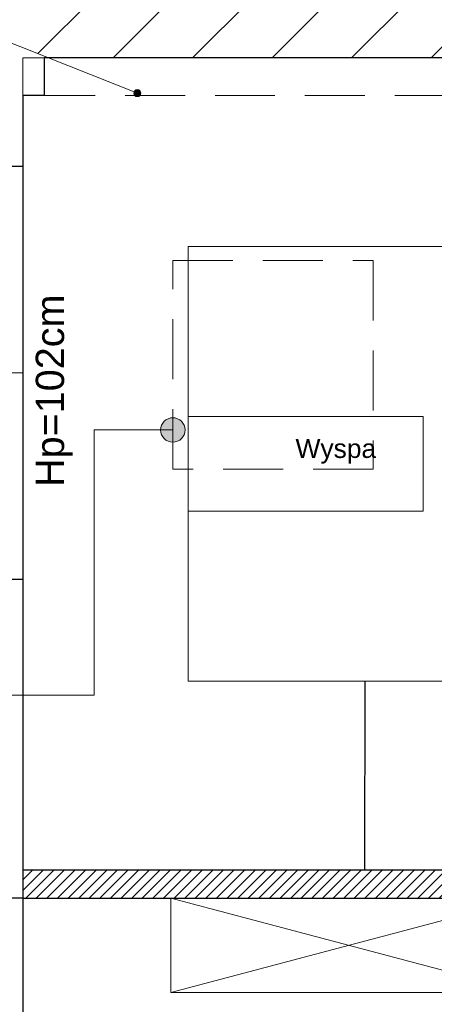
# Model space of a CAD drawing. Header units: millimetres. Extents: x 24385 to 79107, y -56478 to -23676.
# Tile 180 of 256: x 26817 to 26993, y -25763 to -25346. Entities that reach past the tile are written whole.
import ezdxf

# ---------------------------------------------------------------- set-up
doc = ezdxf.new("R2010")
doc.units = ezdxf.units.MM
doc.header["$LTSCALE"] = 2
doc.linetypes.add('DASHED', pattern=[19.05, 12.7, -6.35])
doc.linetypes.add('HIDDENX2', pattern=[19.05, 12.7, -6.35])
for name, color, linetype, lineweight in [('0_OPIS', 7, 'Continuous', 13), ('3DPLAN_A_TABELKA POMIESZCZEŃ', 7, 'Continuous', 0), ('3DPLAN_A_WYSOKOŚCI OPIS', 101, 'Continuous', 5), ('3DPLAN_A_WYSOKOŚCI ZMIANA', 144, 'HIDDENX2', 5), ('A_MEBLE', 9, 'Continuous', 5), ('A_STOL_OPIS', 55, 'Continuous', 5), ('A_WYBURZENIA', 6, 'Continuous', 0), ('A_ZESTAWIENIE STOLARKI', 3, 'Continuous', 15), ('AW_MEB_KUCH', 23, 'Continuous', 0), ('Opisy', 7, 'Continuous', 13)]:
    doc.layers.add(name, color=color, linetype=linetype, lineweight=lineweight)
for name, color, linetype in [('3DPLAN_A_KRESKOWANIE 1', 253, 'Continuous'), ('3DPLAN_A_OPIS', 8, 'Continuous'), ('3DPLAN_K_DZIAŁOWA NISKIE', 134, 'Continuous'), ('3DPLAN_K_NOŚNA', 7, 'Continuous')]:
    doc.layers.add(name, color=color, linetype=linetype)
doc.layers.add('3DPLAN_A_OBWIEDNIA', color=6, linetype='Continuous', plot=False)
doc.styles.add('ARIAL', font='arial.ttf')
doc.styles.add('TABEL1', font='txt')
pattern_1 = [(45, (23044.838, -26883.88), (-16.83798, 16.83798), [])]

# ---------------------------------------------------------------- blocks, each defined once
blk = doc.blocks.new('kondygnacja -1')
at = {"layer": '3DPLAN_A_KRESKOWANIE 1'}
h = blk.add_hatch(dxfattribs=at)
h.set_pattern_fill('ANSI31', color=256, scale=7.5, style=0)
h.set_pattern_definition(pattern_1)
h.paths.add_polyline_path([(26781.49, -24430.84), (26781.49, -25256.18), (26865.36, -25256.18), (26865.36, -25233.56), (27108.48, -25233.56), (27108.48, -25256.18), (27119.89, -25256.18), (27110.14, -25212.84), (26979.61, -25212.84), (26979.61, -25079.84), (27320.27, -25079.84), (27361.7, -25079.84), (27361.7, -25046.84), (26815.61, -25046.84), (26815.61, -24465.84), (27386.61, -24465.84), (27386.61, -24686.84), (27413.61, -24686.84), (27413.61, -24581.84), (27442.61, -24581.84), (27442.61, -24549.84), (27413.61, -24549.84), (27413.61, -24469.84), (27474.65, -24469.84), (27474.65, -24430.84), (26781.49, -24430.84)], is_closed=False)
h.paths.add_polyline_path([(27583.61, -25294.84), (27583.61, -25335.84), (27417.61, -25335.84), (27417.61, -25289.84), (27390.61, -25289.84), (27390.61, -25335.84), (27137.8, -25335.84), (27119.89, -25256.18), (27108.48, -25256.18), (27108.48, -25287.56), (26865.36, -25287.56), (26865.36, -25256.18), (26781.49, -25256.18), (26781.49, -25342.83), (26829.42, -25361.84), (27832.61, -25361.84), (27832.61, -25332.84), (27603.61, -25332.84), (27603.61, -25294.84), (27583.61, -25294.84)], is_closed=False)
h.paths.add_polyline_path([(27413.61, -24806.84), (27413.61, -24781.84), (27386.61, -24781.84), (27386.61, -24885.59), (27430.61, -24885.59), (27430.61, -24835.84), (27474.65, -24835.84), (27474.65, -24806.84)])
h.paths.add_polyline_path([(27386.61, -24885.59), (27386.61, -25046.84), (27361.7, -25046.84), (27361.7, -25079.84), (27390.61, -25079.84), (27390.61, -25174.84), (27417.61, -25174.84), (27417.61, -25079.84), (27476.61, -25079.84), (27476.61, -25061.87, -0.027881), (27475.03, -25050.84), (27438.61, -25050.84), (27438.61, -25033.84), (27430.61, -25033.84), (27430.61, -24885.59)])
h.paths.add_polyline_path([(27603.61, -25179.84), (27603.61, -25163.88), (27583.61, -25163.88), (27583.61, -25179.84)])
h.paths.add_polyline_path([(27603.61, -25142.2), (27583.61, -25142.2), (27583.61, -25163.88), (27603.61, -25163.88)])
h.paths.add_polyline_path([(27593.61, -24713.84), (27593.61, -24746.4), (27608.61, -24746.4), (27608.61, -24713.84)], flags=16)
h.paths.add_polyline_path([(27593.61, -25050.84), (27571.61, -25050.84), (27571.61, -25079.84), (27583.61, -25079.84), (27583.61, -25142.2), (27603.61, -25142.2), (27603.61, -25076.84), (27681.45, -25076.84), (27681.45, -25050.84), (27608.61, -25050.84), (27608.61, -24713.84), (27593.61, -24713.84), (27593.61, -24806.84), (27569.61, -24806.84), (27569.61, -24835.84), (27593.61, -24835.84)])
h.paths.add_polyline_path([(27559.81, -24818.11), (27559.81, -24794.06), (27579.81, -24794.06), (27579.81, -24818.11)])
h.paths.add_polyline_path([(27593.61, -24469.84), (27593.61, -24610.84), (27601.86, -24610.84), (27608.61, -24610.84), (27608.61, -24468.84), (27712.91, -24468.84), (27712.91, -24430.84), (27474.65, -24430.84), (27474.65, -24469.84), (27593.61, -24469.84)], is_closed=False)
h.paths.add_polyline_path([(28026.62, -24481.39, -0.865492), (28025.15, -24471.22), (28013.19, -24430.84), (27882.91, -24430.84), (27882.91, -24468.84), (27982.61, -24468.84), (27982.61, -24483.84), (27997.61, -24483.84), (27997.61, -24940.11), (28026.62, -24940.11)])
h.paths.add_polyline_path([(28054.61, -24476.84), (28069.61, -24476.84), (28069.61, -24417.84), (28073.99, -24417.84), (28073.99, -24372.84), (28050.08, -24372.84, -1), (28039.7, -24372.84), (28030.61, -24372.84), (28030.61, -24472.87, -0.363097), (28030.61, -24479.53), (28030.61, -24940.11), (28054.61, -24940.11)])
h.paths.add_polyline_path([(28096.61, -25047.84), (28069.61, -25047.84), (28069.61, -25032.84), (28054.61, -25032.84), (28054.61, -24994.11), (28030.61, -24994.11), (28030.61, -25076.84), (28096.61, -25076.84)])
h.paths.add_polyline_path([(27982.61, -25035.84), (27982.61, -25050.84), (27949.55, -25050.84), (27949.55, -25076.84), (28026.62, -25076.84), (28026.62, -24994.11), (27997.61, -24994.11), (27997.61, -25035.84)])
h.paths.add_polyline_path([(26999.57, -25327.07), (27025.14, -25327.07), (27025.14, -25347.07), (26999.57, -25347.07)], flags=16)
h = blk.add_hatch(dxfattribs=at)
h.set_pattern_fill('ANSI31', color=256, scale=7.5, style=0)
h.set_pattern_definition(pattern_1)
h.paths.add_polyline_path([(31677.49, -24430.84), (30214.87, -24430.84), (30214.87, -24470.84), (30429.61, -24470.84), (30429.61, -24477.84), (30447.61, -24477.84), (30447.61, -24818.84), (30476.61, -24818.84), (30476.61, -24470.84), (31012.61, -24470.84), (31012.61, -24478.84), (31079.61, -24478.84), (31079.61, -24470.84), (31638.61, -24470.84), (31638.61, -25036.84), (31079.61, -25036.84), (31079.61, -25028.84), (31012.61, -25028.84), (31012.61, -25036.84), (30611.38, -25036.84), (30611.38, -25072.84), (31023.61, -25072.84), (31034.61, -25082.84), (31034.61, -25330.84), (31023.61, -25340.84), (30831.4, -25340.84, -0.038531), (30832.58, -25356.18), (30832.58, -25371.84), (31079.61, -25371.84), (31079.61, -25072.84), (31638.61, -25072.84), (31638.61, -25943.84), (30832.58, -25943.84), (30832.58, -26009.84), (31677.49, -26009.84)])
h.paths.add_polyline_path([(30682.61, -26009.84), (30832.58, -26009.84), (30832.58, -25943.84), (30760.61, -25943.84), (30760.61, -25454.67), (30735.61, -25464.58), (30735.61, -25943.84), (30682.61, -25943.84)])
h.paths.add_polyline_path([(30679.61, -25371.84), (30735.61, -25371.84), (30735.61, -25464.58), (30760.61, -25454.67), (30760.61, -25371.84), (30832.58, -25371.84), (30832.58, -25356.18, 0.038531), (30831.4, -25340.84), (30679.61, -25340.84)])
h.paths.add_polyline_path([(30355.83, -25371.84), (30425.61, -25371.84), (30425.61, -25379.84), (30463.61, -25379.84), (30463.61, -25424.74), (30471.61, -25424.74), (30471.61, -25395.84), (30533.61, -25395.84), (30533.61, -25371.84), (30576.61, -25371.84), (30576.61, -25341.84), (30472.61, -25341.84), (30472.61, -25326.84), (30427.61, -25326.84), (30427.61, -25341.84), (30355.83, -25341.84)])
h.paths.add_polyline_path([(30456.61, -25936.84), (30425.61, -25936.84), (30425.61, -25945.84), (30380.61, -25945.84), (30380.61, -26009.84), (30512.61, -26009.84), (30512.61, -25943.84), (30466.61, -25943.84), (30466.61, -25712.84), (30456.61, -25712.84)])
h.paths.add_polyline_path([(28888.61, -25941.84), (28888.61, -26009.84), (29013.61, -26009.84), (29013.61, -25941.84)])
h.paths.add_polyline_path([(28591.17, -26009.84), (28591.17, -25944.84), (28547.61, -25944.84), (28547.61, -26009.84)])
h.paths.add_polyline_path([(28624.61, -25870.53), (28654.8, -25870.53), (28654.8, -25924.53), (28624.61, -25924.53), (28624.61, -25944.84), (28591.17, -25944.84), (28591.17, -26009.84), (28713.61, -26009.84), (28713.61, -25941.84), (28672.61, -25941.84), (28672.61, -25932.84), (28657.61, -25932.84), (28657.61, -25716.84), (28624.61, -25716.84)])
h.paths.add_polyline_path([(28372.61, -25944.84), (28328.61, -25944.84), (28328.61, -25907.84), (28282.61, -25907.84), (28282.61, -25944.84), (28248.61, -25944.84), (28248.61, -26009.84), (28372.61, -26009.84)])
h.paths.add_polyline_path([(28092.61, -25563.84), (28054.61, -25563.84), (28054.61, -25383.84), (28067.6, -25383.84), (28067.61, -25375.84), (28340.61, -25375.84), (28340.61, -25341.84), (28070.61, -25341.84), (28070.61, -25332.84), (28030.61, -25332.84), (28030.61, -25395.6), (28048.71, -25395.6), (28048.71, -25449.6), (28030.61, -25449.6), (28030.61, -26009.84), (28073.61, -26009.84), (28073.61, -25944.84), (28054.61, -25944.84), (28054.61, -25668.84), (28092.61, -25668.84)])
h.paths.add_polyline_path([(27949.61, -25495.75), (27949.61, -25507.75), (27983.29, -25507.75), (27983.29, -25521.75), (27949.61, -25521.75), (27949.61, -25531.84), (27999.61, -25531.84), (27999.61, -25934.84), (27982.61, -25934.84), (27982.61, -25942.84), (27947.61, -25942.84), (27947.61, -26009.84), (28026.62, -26009.84), (28026.62, -25449.6), (27999.61, -25449.6), (27999.61, -25463.84), (27949.61, -25463.84), (27949.61, -25481.75), (27983.29, -25481.75), (27983.29, -25495.75)])
h.paths.add_polyline_path([(27982.61, -25361.84), (27952.61, -25361.84), (27952.61, -25332.84), (28026.62, -25332.84), (28026.62, -25395.6), (27999.61, -25395.6), (27999.61, -25377.84), (27982.61, -25377.84)])
h.paths.add_polyline_path([(26818.61, -25892.84), (26781.49, -25892.84), (26781.49, -26009.84), (26894.54, -26009.84), (26894.54, -25942.84), (26830.61, -25942.84), (26830.61, -25930.84), (26818.61, -25930.84)])
h.paths.add_polyline_path([(26894.54, -26009.84), (27115.94, -26009.84), (27115.94, -25942.84), (26894.54, -25942.84)])
h.paths.add_polyline_path([(27115.94, -25942.84), (27115.94, -26009.84), (27466.61, -26009.84), (27466.61, -25942.84), (27427.61, -25942.84), (27427.61, -25933.84), (27384.61, -25933.84), (27384.61, -25942.84)])
h.paths.add_polyline_path([(27641.61, -25942.84), (27641.61, -26009.84), (27802.61, -26009.84), (27802.61, -25942.84)])
h.paths.add_polyline_path([(30621.1, -25040.47), (30688.37, -25040.47), (30688.37, -25072.87), (30621.1, -25072.87)], flags=24)
at = {"layer": '3DPLAN_A_OPIS', "lineweight": 0, "transparency": 33554687}
h = blk.add_hatch(dxfattribs=at)
h.set_pattern_fill('ANSI31', color=1)
h.set_pattern_definition([(45, (5728.076, 0), (-2.24506403, 2.24506403), [])])
h.paths.add_polyline_path([(27183.61, -25705.84), (26818.61, -25705.84), (26818.61, -25717.84), (27183.61, -25717.84)])
h.paths.add_polyline_path([(27280.61, -25717.84), (27350.61, -25717.84), (27350.61, -25705.84), (27268.61, -25705.84), (27268.61, -25942.84), (27280.61, -25942.84)])
h.paths.add_polyline_path([(27445.61, -25762.54), (27445.61, -25702.54), (27750.61, -25702.54), (27750.61, -25690.54), (27435.61, -25690.54), (27435.61, -25762.54)])
h.paths.add_polyline_path([(27478.11, -25377.84), (27478.11, -25456.28), (27490.11, -25456.28), (27490.11, -25377.84)])
h.paths.add_polyline_path([(27378.51, -25466.84), (27378.51, -25478.84), (27569.7, -25478.84), (27569.7, -25466.84), (27490.11, -25466.84), (27490.11, -25377.84), (27478.11, -25377.84), (27478.11, -25466.84)])
h.paths.add_polyline_path([(27490.11, -25376.28), (27478.11, -25376.28), (27478.11, -25377.84), (27490.11, -25377.84)])
h.paths.add_polyline_path([(27490.11, -25377.84), (27490.11, -25361.84), (27478.11, -25361.84), (27478.11, -25377.84)])
h.paths.add_polyline_path([(27218.11, -25377.84), (27218.11, -25361.84), (27206.11, -25361.84), (27206.11, -25377.84)])
h.paths.add_polyline_path([(27206.11, -25478.84), (27288.51, -25478.84), (27288.51, -25466.84), (27218.11, -25466.84), (27218.11, -25377.84), (27206.11, -25377.84)])
at = {"layer": '3DPLAN_A_WYSOKOŚCI OPIS'}
blk.add_hatch(color=0, dxfattribs=at).paths.add_polyline_path([(26868.53, -25377.33, 13.985421), (26868.32, -25377.7, 0.071503)])
at = {"layer": 'Opisy', "ltscale": 0.5}
h = blk.add_hatch(color=256, dxfattribs=at)
h.dxf.hatch_style = 1
h.paths.add_polyline_path([(26880.58, -25524.46), (26880.58, -25514.56, 0.73336)])
h.paths.add_polyline_path([(26880.58, -25514.56), (26880.58, -25524.46, 0.076465), (26882.14, -25524.7, 1.165591)])
at = {"layer": '3DPLAN_A_OBWIEDNIA'}
for points in [[(26827.61, -25361.84), (26827.61, -25377.84), (26818.61, -25377.84), (26818.61, -25930.84), (26830.61, -25930.84), (26830.61, -25942.84), (27384.61, -25942.84)], [(27382.61, -25361.84), (26827.61, -25361.84)]]:
    blk.add_lwpolyline(points, dxfattribs=at)
at = {"layer": '3DPLAN_A_OPIS', "color": 1, "lineweight": 30}
for p, q in [((26818.61, -25705.84), (27183.61, -25705.84)), ((26818.61, -25717.84), (27183.61, -25717.84))]:
    blk.add_line(p, q, dxfattribs=at)
at = {"layer": '3DPLAN_A_WYSOKOŚCI OPIS', "color": 0}
blk.add_line((26867.12, -25376.79), (26698.99, -25310.11), dxfattribs=at)
blk.add_circle((26867.12, -25376.79), 1.51, dxfattribs=at)
at = {"layer": '3DPLAN_A_WYSOKOŚCI ZMIANA'}
blk.add_line((27382.61, -25377.84), (26827.61, -25377.84), dxfattribs=at)
at = {"layer": '3DPLAN_K_DZIAŁOWA NISKIE'}
for p, q in [((26818.61, -25407.84), (26818.61, -25582.84)), ((26818.61, -25717.84), (26818.61, -25892.84))]:
    blk.add_line(p, q, dxfattribs=at)
at = {"layer": '3DPLAN_K_NOŚNA'}
for p, q in [((26827.61, -25361.84), (26827.61, -25377.84)), ((27382.61, -25361.84), (26827.61, -25361.84)), ((26818.61, -25377.84), (26818.61, -25407.84)), ((26827.61, -25377.84), (26818.61, -25377.84)), ((26818.61, -25407.84), (26781.49, -25407.84)), ((26818.61, -25582.84), (26781.49, -25582.84)), ((26818.61, -25582.84), (26818.61, -25717.84)), ((26963.55, -25705.84), (26963.61, -25625.84)), ((26818.61, -25717.84), (26781.49, -25717.84))]:
    blk.add_line(p, q, dxfattribs=at)
at = {"layer": 'A_MEBLE'}
blk.add_lwpolyline([(26881.3, -25757.84), (27032.1, -25717.84), (27032.1, -25757.84), (26881.3, -25717.84)], dxfattribs=at)
blk.add_lwpolyline([(27032.1, -25717.84), (27032.1, -25757.84), (26881.3, -25757.84), (26881.3, -25717.84)], close=True, dxfattribs=at)
at = {"layer": 'A_STOL_OPIS'}
blk.add_line((26716.84, -25495.34), (26818.61, -25495.34), dxfattribs=at)
at = {"layer": 'A_WYBURZENIA', "linetype": 'DASHED'}
blk.add_lwpolyline([(26882.14, -25447.73), (26966.95, -25447.73), (26966.95, -25536.09), (26882.14, -25536.09)], close=True, dxfattribs=at)
at = {"layer": 'AW_MEB_KUCH', "ltscale": 0.1}
blk.add_line((26888.61, -25441.84), (26888.61, -25625.84), dxfattribs=at)
for points in [[(26888.61, -25441.84), (27206.11, -25441.84), (27206.11, -25361.84), (26818.61, -25361.84), (26818.61, -25441.84)], [(26818.61, -25381.84), (26818.61, -25441.84)], [(26818.61, -25625.84), (26818.61, -25705.84), (27183.61, -25705.84), (27183.61, -25625.84), (26888.61, -25625.84)]]:
    blk.add_lwpolyline(points, dxfattribs=at)
blk.add_lwpolyline([(26888.61, -25553.84), (26988.26, -25553.84), (26988.26, -25513.84), (26888.61, -25513.84)], close=True, dxfattribs=at)
at = {"layer": 'Opisy', "ltscale": 0.5}
for p, q in [((26848.77, -25519.51), (26848.77, -25631.86)), ((26882.14, -25519.51), (26848.77, -25519.51)), ((26775.22, -25631.86), (26848.77, -25631.86))]:
    blk.add_line(p, q, dxfattribs=at)
blk.add_circle((26882.14, -25519.51), 5.19, dxfattribs=at)
at = {"layer": '3DPLAN_A_OPIS', "color": 1, "lineweight": 30, "style": 'ARIAL'}
for tag, p in [('PRZESUNIĘCIE_WEJŚCIA', (27655.16, -24535.33)), ('WYŁĄCZONE', (27007.18, -24723.98)), ('Z_OPRACOWANIA', (26996.84, -24746.42)), ('WYŁĄCZONE', (30803.05, -24760.87)), ('Z_OPRACOWANIA', (30792.71, -24783.3)), ('WYŁĄCZONE', (28894.9, -24826.59)), ('Z_OPRACOWANIA', (28884.56, -24849.03)), ('POWIĘKSZENIE_WEJŚCIA', (28313.68, -25144.41)), ('POWIĘKSZENIE_WEJŚCIA', (29600.62, -25191.36)), ('POWIĘKSZENIE_WEJŚCIA', (28011.45, -25235.42)), ('WYŁĄCZONE', (29754.42, -25678.17)), ('Z_OPRACOWANIA', (29744.08, -25700.6)), ('WYJŚCIE_EWAKUACYJNE', (27763.79, -26106.07))]:
    blk.add_attdef(tag, p, '', height=12, dxfattribs=at)
at = {"layer": '3DPLAN_A_OPIS', "color": 0, "lineweight": 30, "style": 'ARIAL'}
for tag, p in [('UGUL_1', (29350.3, -24586.01)), ('UGUL_2', (29622.92, -24586.01)), ('UGUL_3', (29833.15, -24586.01))]:
    blk.add_attdef(tag, p, '', height=12, dxfattribs=at)
at = {"layer": '3DPLAN_A_TABELKA POMIESZCZEŃ', "ltscale": 0.5, "style": 'ARIAL'}
for tag, p in [('KURTYNA', (27861.91, -26064.85)), ('POWIETRZNA', (27861.91, -26084.56))]:
    blk.add_attdef(tag, p, '', height=12, dxfattribs=at)
at = {"layer": 'A_ZESTAWIENIE STOLARKI', "ltscale": 0.2, "insert": (26824.07, -25543.65), "char_height": 12, "attachment_point": 1, "rotation": 90, "style": 'TABEL1'}
blk.add_mtext_dynamic_manual_height_columns('{\\fArial|b0|i0|c238|p34;Hp=102cm}', width=72.9007, gutter_width=100, heights=[0], dxfattribs=at)
at = {"layer": 'Opisy', "ltscale": 0.5, "insert": (26914.15, -25523.35), "char_height": 8, "width": 74.1134, "attachment_point": 1, "style": 'ARIAL'}
blk.add_mtext('\\pxqc;Wyspa', dxfattribs=at)

msp = doc.modelspace()

# ---------------------------------------------------------------- block references
at = {"layer": '0_OPIS'}
msp.add_blockref('kondygnacja -1', (0, 0), dxfattribs=at)

doc.saveas('drawing.dxf')
